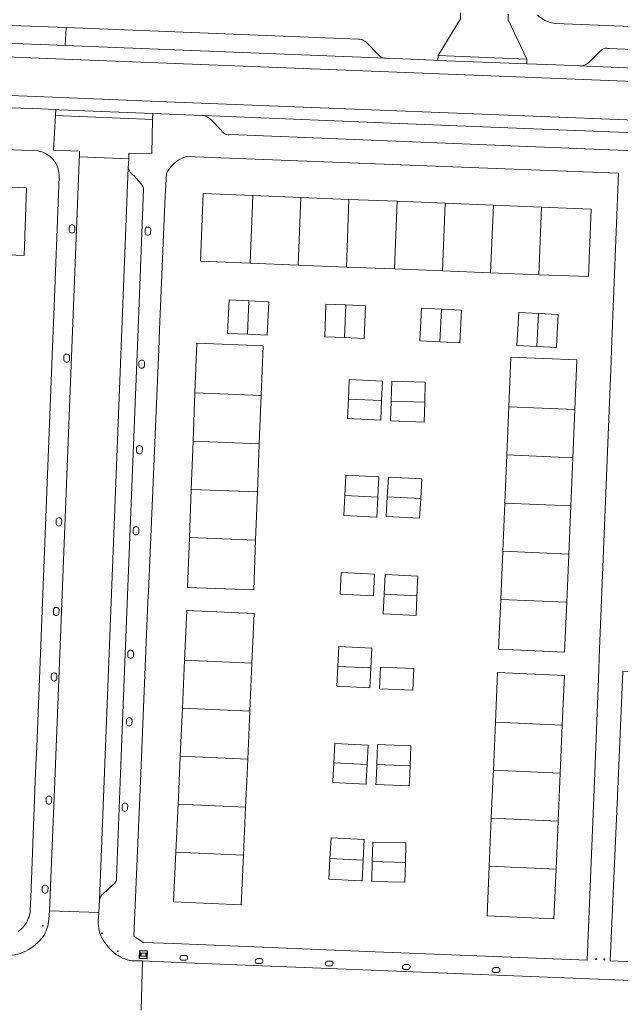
# Model space of a CAD drawing. Header units: metres. Extents: x 89888 to 94270, y 464165 to 468904.
# Tile 231 of 256: x 92244 to 92319, y 467222 to 467345. Entities that reach past the tile are written whole.
import ezdxf

# ---------------------------------------------------------------- set-up
doc = ezdxf.new("R2010")
doc.units = ezdxf.units.M
doc.layers.get('0').update_dxf_attribs({"linetype": 'CONTINUOUS'})
for name, color, linetype, lineweight in [('B_BEBOUWINGSGRENS_0', 251, 'CONTINUOUS', 13), ('B_TUSSENMUUR_0', 251, 'CONTINUOUS', 13), ('Q_PAALTJE_0', 251, 'CONTINUOUS', 13), ('Q_VERKEERSBORD_0', 251, 'CONTINUOUS', 13), ('V_WEGGRENS_0', 251, 'CONTINUOUS', 13)]:
    doc.layers.add(name, color=color, linetype=linetype, lineweight=lineweight)

# ---------------------------------------------------------------- blocks, each defined once
blk = doc.blocks.new('Q_PAAL_STEEN')
for points in [[(-0.5, 0.5), (0.5, 0.5), (0.5, -0.5), (-0.5, -0.5)], [(-0.1, 0.3), (0.1, 0.3), (0.1, -0.3), (-0.1, -0.3)]]:
    blk.add_lwpolyline(points, close=True)
blk.add_lwpolyline([(-0.4, 0.5), (0.4, 0.5, -0.414214), (0.5, 0.4), (0.5, -0.4, -0.414214), (0.4, -0.5), (-0.4, -0.5, -0.414214), (-0.5, -0.4), (-0.5, 0.4), (-0.5, 0.4), (-0.5, 0.4), (-0.5, 0.4), (-0.5, 0.4), (-0.5, 0.5), (-0.5, 0.5), (-0.5, 0.5), (-0.5, 0.5), (-0.5, 0.5), (-0.5, 0.5), (-0.5, 0.5), (-0.5, 0.5), (-0.5, 0.5), (-0.4, 0.5), (-0.4, 0.5), (-0.4, 0.5), (-0.4, 0.5), (-0.4, 0.5)], format="xyb")
blk = doc.blocks.new('Q_PAALTJE')
at = {"color": 251, "true_color": 0x666666, "xscale": 0.1, "yscale": 0.1, "zscale": 0.01}
blk.add_blockref('Q_PAAL_STEEN', (0, 0), dxfattribs=at)
blk = doc.blocks.new('Q_VERKEERSBORD')
for points in [[(-0.5, 0.5), (0.5, 0.5), (0.5, -0.5), (-0.5, -0.5)], [(-0.37, 0.22), (0.36, 0.22), (0.36, -0.21), (-0.37, -0.21)]]:
    blk.add_lwpolyline(points, close=True)
for points in [[(-0.44, 0.46), (0.44, 0.46, -0.414214), (0.46, 0.44), (0.46, -0.44, -0.414214), (0.44, -0.46), (-0.44, -0.46, -0.414214), (-0.46, -0.44), (-0.46, 0.44), (-0.46, 0.44), (-0.46, 0.45), (-0.46, 0.45), (-0.46, 0.45), (-0.46, 0.45), (-0.46, 0.45), (-0.46, 0.45), (-0.46, 0.46), (-0.46, 0.46), (-0.46, 0.46), (-0.45, 0.46), (-0.45, 0.46), (-0.45, 0.46), (-0.45, 0.46), (-0.45, 0.46), (-0.45, 0.46), (-0.44, 0.46), (-0.44, 0.46)], [(-0.29, 0.16), (0.28, 0.16, -0.414214), (0.3, 0.14), (0.3, -0.13, -0.414214), (0.28, -0.16), (-0.29, -0.16, -0.414214), (-0.31, -0.13), (-0.31, 0.14), (-0.31, 0.14), (-0.31, 0.14), (-0.31, 0.14), (-0.31, 0.15), (-0.31, 0.15), (-0.31, 0.15), (-0.3, 0.15), (-0.3, 0.15), (-0.3, 0.15), (-0.3, 0.16), (-0.3, 0.16), (-0.3, 0.16), (-0.3, 0.16), (-0.29, 0.16), (-0.29, 0.16), (-0.29, 0.16), (-0.29, 0.16), (-0.29, 0.16)]]:
    blk.add_lwpolyline(points, format="xyb")

msp = doc.modelspace()

# ---------------------------------------------------------------- linework, layer by layer
at = {"layer": 'B_BEBOUWINGSGRENS_0'}
for p, q in [((92279.06, 467322.63), (92273.08, 467322.87)), ((92285.04, 467322.39), (92279.06, 467322.63)), ((92291.02, 467322.15), (92285.04, 467322.39)), ((92297.01, 467321.91), (92291.02, 467322.15)), ((92302.99, 467321.67), (92297.01, 467321.91)), ((92308.97, 467321.43), (92302.99, 467321.67)), ((92272.75, 467314.45), (92278.73, 467314.21)), ((92278.73, 467314.21), (92284.71, 467313.97)), ((92284.71, 467313.97), (92290.69, 467313.74)), ((92290.69, 467313.74), (92296.67, 467313.5)), ((92296.67, 467313.5), (92302.65, 467313.26)), ((92302.65, 467313.26), (92308.63, 467313.02)), ((92265.88, 467298.3), (92265.65, 467292.3)), ((92273.89, 467291.98), (92274.12, 467297.98)), ((92304.91, 467296.58), (92304.66, 467290.59)), ((92312.87, 467290.24), (92313.12, 467296.24)), ((92265.65, 467292.3), (92265.42, 467286.3)), ((92273.66, 467285.99), (92273.89, 467291.98)), ((92304.66, 467290.59), (92304.41, 467284.6)), ((92312.61, 467284.25), (92312.87, 467290.24)), ((92265.42, 467286.3), (92265.19, 467280.31)), ((92273.43, 467279.99), (92273.66, 467285.99)), ((92304.41, 467284.6), (92304.16, 467278.6)), ((92312.36, 467278.26), (92312.61, 467284.25)), ((92304.16, 467278.6), (92303.91, 467272.61)), ((92312.11, 467272.27), (92312.36, 467278.26)), ((92264.58, 467265.07), (92264.32, 467259.09)), ((92272.72, 467258.72), (92272.98, 467264.7)), ((92264.32, 467259.09), (92264.05, 467253.11)), ((92272.45, 467252.74), (92272.72, 467258.72)), ((92303.24, 467257.34), (92302.99, 467251.36)), ((92311.3, 467251.01), (92311.56, 467256.98)), ((92272.33, 467250), (92272.45, 467252.74)), ((92311.26, 467250), (92311.3, 467251.01)), ((92272.18, 467246.76), (92272.33, 467250)), ((92311.05, 467245.03), (92311.26, 467250)), ((92263.78, 467247.14), (92263.51, 467241.16)), ((92271.91, 467240.78), (92272.18, 467246.76)), ((92302.73, 467245.39), (92302.47, 467239.41)), ((92310.79, 467239.05), (92311.05, 467245.03))]:
    msp.add_line(p, q, dxfattribs=at)
for points in [[(92239.42, 467315.6), (92244.64, 467315.41), (92244.95, 467323.84), (92238.76, 467324.07)], [(92273.08, 467322.87), (92266.9, 467323.11), (92266.57, 467314.7), (92272.75, 467314.45)], [(92308.63, 467313.02), (92314.81, 467312.78), (92315.15, 467321.19), (92308.97, 467321.43)], [(92272.6, 467309.76), (92270.13, 467309.88), (92269.94, 467305.71), (92272.41, 467305.6)], [(92272.41, 467305.6), (92274.88, 467305.48), (92275.07, 467309.65), (92272.6, 467309.76)], [(92284.64, 467309.26), (92282.18, 467309.36), (92282.02, 467305.28), (92284.48, 467305.19)], [(92284.48, 467305.19), (92286.94, 467305.09), (92287.1, 467309.16), (92284.64, 467309.26)], [(92296.54, 467308.73), (92294.05, 467308.86), (92293.83, 467304.79), (92296.32, 467304.66)], [(92296.32, 467304.66), (92298.82, 467304.52), (92299.04, 467308.59), (92296.54, 467308.73)], [(92308.6, 467308.19), (92306.15, 467308.32), (92305.93, 467304.2), (92308.38, 467304.07)], [(92308.38, 467304.07), (92310.83, 467303.94), (92310.84, 467304.12), (92311.05, 467308.06), (92308.6, 467308.19)], [(92266.12, 467304.49), (92265.89, 467298.34), (92265.88, 467298.3)], [(92274.12, 467297.98), (92274.12, 467298.02), (92274.36, 467304.18), (92266.12, 467304.49)], [(92313.12, 467296.24), (92313.38, 467302.43), (92305.17, 467302.77), (92304.91, 467296.58)], [(92289.09, 467297.36), (92289.21, 467299.79), (92285.08, 467299.98), (92284.97, 467297.55)], [(92294.45, 467297.17), (92294.53, 467299.65), (92290.38, 467299.78), (92290.3, 467297.3)], [(92284.97, 467297.55), (92284.85, 467295.13), (92288.98, 467294.93), (92289.09, 467297.36)], [(92290.3, 467297.3), (92290.21, 467294.83), (92294.37, 467294.69), (92294.45, 467297.17)], [(92288.64, 467285.35), (92288.77, 467287.85), (92284.63, 467288.07), (92284.51, 467285.56)], [(92293.96, 467285.16), (92294.1, 467287.61), (92289.94, 467287.84), (92289.8, 467285.39)], [(92284.51, 467285.56), (92284.38, 467283.06), (92288.51, 467282.85), (92288.64, 467285.35)], [(92289.8, 467285.39), (92289.67, 467282.94), (92293.82, 467282.71), (92293.96, 467285.16)], [(92265.19, 467280.31), (92264.95, 467274.11), (92273.19, 467273.79), (92273.43, 467279.99)], [(92288.07, 467273.08), (92288.2, 467275.75), (92284.08, 467275.95), (92283.95, 467273.28), (92288.07, 467273.08)], [(92293.49, 467273.08), (92293.6, 467275.52), (92289.52, 467275.71), (92289.41, 467273.27)], [(92289.41, 467273.27), (92289.29, 467270.82), (92293.38, 467270.63), (92293.49, 467273.08)], [(92303.91, 467272.61), (92303.65, 467266.42), (92311.85, 467266.07), (92312.11, 467272.27)], [(92272.98, 467264.7), (92273.26, 467270.88), (92264.86, 467271.25), (92264.58, 467265.07)], [(92287.75, 467264.09), (92287.87, 467266.56), (92283.77, 467266.76), (92283.65, 467264.29)], [(92283.65, 467264.29), (92283.52, 467261.83), (92287.63, 467261.62), (92287.75, 467264.09)], [(92292.99, 467261.32), (92293.1, 467264.01), (92288.95, 467264.19), (92288.84, 467261.51), (92292.99, 467261.32)], [(92311.56, 467256.98), (92311.82, 467263.16), (92303.51, 467263.52), (92303.24, 467257.34)], [(92287.29, 467252.07), (92287.41, 467254.5), (92283.29, 467254.71), (92283.17, 467252.27)], [(92292.63, 467251.92), (92292.73, 467254.4), (92288.59, 467254.56), (92288.49, 467252.08)], [(92264.05, 467253.11), (92263.91, 467250), (92263.78, 467247.14)], [(92283.17, 467252.27), (92283.05, 467250), (92283.05, 467249.84), (92287.16, 467249.63), (92287.18, 467250), (92287.29, 467252.07)], [(92288.49, 467252.08), (92288.4, 467250), (92288.39, 467249.6), (92292.53, 467249.44), (92292.55, 467250), (92292.63, 467251.92)], [(92302.99, 467251.36), (92302.93, 467250), (92302.73, 467245.39)], [(92286.8, 467240.17), (92286.93, 467242.75), (92282.81, 467242.96), (92282.67, 467240.38)], [(92292.06, 467239.88), (92292.12, 467242.33), (92287.99, 467242.43), (92287.93, 467239.99)], [(92263.51, 467241.16), (92263.24, 467234.98), (92271.64, 467234.6), (92271.91, 467240.78)], [(92282.67, 467240.38), (92282.54, 467237.8), (92286.55, 467237.59), (92286.66, 467237.59), (92286.8, 467240.17)], [(92287.93, 467239.99), (92287.87, 467237.54), (92292, 467237.44), (92292.06, 467239.88)], [(92302.47, 467239.41), (92302.21, 467233.23), (92310.53, 467232.88), (92310.79, 467239.05)]]:
    msp.add_lwpolyline(points, dxfattribs=at)
at = {"layer": 'B_TUSSENMUUR_0'}
for p, q in [((92273.08, 467322.87), (92272.75, 467314.45)), ((92279.06, 467322.63), (92278.73, 467314.21)), ((92284.71, 467313.97), (92285.04, 467322.39)), ((92291.02, 467322.15), (92290.69, 467313.74)), ((92297.01, 467321.91), (92296.67, 467313.5)), ((92302.99, 467321.67), (92302.65, 467313.26)), ((92308.97, 467321.43), (92308.63, 467313.02)), ((92272.6, 467309.76), (92272.41, 467305.6)), ((92284.64, 467309.26), (92284.48, 467305.19)), ((92296.54, 467308.73), (92296.32, 467304.66)), ((92308.6, 467308.19), (92308.38, 467304.07)), ((92265.88, 467298.3), (92274.12, 467297.98)), ((92284.97, 467297.55), (92289.09, 467297.36)), ((92290.3, 467297.3), (92294.45, 467297.17)), ((92304.91, 467296.58), (92313.12, 467296.24)), ((92265.65, 467292.3), (92273.89, 467291.98)), ((92304.66, 467290.59), (92312.87, 467290.24)), ((92273.66, 467285.99), (92265.42, 467286.3)), ((92284.51, 467285.56), (92288.64, 467285.35)), ((92293.96, 467285.16), (92289.8, 467285.39)), ((92312.61, 467284.25), (92304.41, 467284.6)), ((92265.19, 467280.31), (92273.43, 467279.99)), ((92304.16, 467278.6), (92312.36, 467278.26)), ((92289.41, 467273.27), (92293.49, 467273.08)), ((92303.91, 467272.61), (92312.11, 467272.27)), ((92264.58, 467265.07), (92272.98, 467264.7)), ((92283.65, 467264.29), (92287.75, 467264.09)), ((92264.32, 467259.09), (92272.72, 467258.72)), ((92303.24, 467257.34), (92311.56, 467256.98)), ((92264.05, 467253.11), (92272.45, 467252.74)), ((92283.17, 467252.27), (92287.29, 467252.07)), ((92288.49, 467252.08), (92292.63, 467251.92)), ((92302.99, 467251.36), (92311.3, 467251.01)), ((92272.18, 467246.76), (92263.78, 467247.14)), ((92311.05, 467245.03), (92302.73, 467245.39)), ((92263.51, 467241.16), (92271.91, 467240.78)), ((92282.67, 467240.38), (92286.8, 467240.17)), ((92287.93, 467239.99), (92292.06, 467239.88)), ((92302.47, 467239.41), (92310.79, 467239.05))]:
    msp.add_line(p, q, dxfattribs=at)
at = {"layer": 'V_WEGGRENS_0'}
for p, q in [((92304.83, 467344.71), (92304.85, 467345.44)), ((92307.16, 467339.85), (92304.83, 467344.71)), ((92249.74, 467341.54), (92249.88, 467343.76)), ((92249.74, 467341.54), (92239.44, 467341.96)), ((92249.74, 467341.54), (92289.62, 467339.94)), ((92249.62, 467339.84), (92306.89, 467337.6)), ((92296.1, 467339.68), (92296.11, 467340.28)), ((92296.1, 467339.68), (92307.15, 467339.25)), ((92296.11, 467340.28), (92307.16, 467339.85)), ((92307.15, 467339.25), (92307.16, 467339.85)), ((92313.74, 467338.99), (92364.46, 467336.97)), ((92306.89, 467337.6), (92367.43, 467335.23)), ((92248.53, 467332.82), (92248.57, 467333.56)), ((92248.32, 467328.53), (92248.53, 467332.82)), ((92248.53, 467332.82), (92260.61, 467332.32)), ((92260.61, 467332.32), (92260.52, 467328.09)), ((92257.65, 467327.44), (92251.52, 467327.68)), ((92257.65, 467327.44), (92257.6, 467326.3)), ((92257.6, 467326.3), (92254.02, 467235.22)), ((92254.02, 467235.22), (92253.93, 467233.67)), ((92247.82, 467233.88), (92253.93, 467233.67)), ((92259.38, 467227.64), (92259.19, 467221.53)), ((92330.66, 467227.1), (92317.5, 467227.64))]:
    msp.add_line(p, q, dxfattribs=at)
for points in [[(92298.91, 467345.6), (92298.89, 467344.87), (92296.11, 467340.28)], [(92370.14, 467342.68), (92369.93, 467342.52), (92369.7, 467342.39), (92369.47, 467342.27), (92369.23, 467342.17), (92368.98, 467342.1), (92368.72, 467342.04), (92368.46, 467342), (92368.2, 467341.98), (92367.94, 467341.99), (92348.49, 467342.76), (92347.31, 467342.81), (92310.77, 467344.26), (92310.49, 467344.3), (92310.21, 467344.36), (92309.93, 467344.44), (92309.66, 467344.54), (92309.4, 467344.66), (92309.15, 467344.8), (92308.92, 467344.97), (92308.7, 467345.15), (92308.49, 467345.35)], [(92185.7, 467343.43), (92187.51, 467343.15), (92189.33, 467342.89), (92191.15, 467342.66), (92192.97, 467342.44), (92194.79, 467342.25), (92196.62, 467342.09), (92198.45, 467341.94), (92200.28, 467341.82), (92202.11, 467341.73), (92203.94, 467341.66), (92233.04, 467340.48), (92249.62, 467339.84)], [(92239.44, 467341.96), (92239.61, 467341.97), (92239.77, 467341.99), (92239.94, 467342.03), (92240.09, 467342.09), (92240.24, 467342.17), (92240.38, 467342.26), (92240.51, 467342.37), (92241.99, 467343.7), (92242.13, 467343.81), (92242.28, 467343.89), (92242.44, 467343.96), (92242.6, 467344.01), (92242.77, 467344.04), (92242.94, 467344.04), (92243.12, 467344.03), (92249.88, 467343.76)], [(92289.62, 467339.94), (92289.46, 467339.96), (92289.31, 467340), (92289.16, 467340.05), (92289.02, 467340.13), (92288.89, 467340.21), (92288.77, 467340.31), (92288.66, 467340.43), (92287.26, 467341.86), (92287.14, 467341.98), (92287.01, 467342.09), (92286.86, 467342.17), (92286.71, 467342.24), (92286.54, 467342.29), (92286.38, 467342.32), (92286.21, 467342.33), (92249.88, 467343.76)], [(92249.26, 467335.05), (92204.7, 467336.82), (92194.47, 467337.47), (92185.49, 467338.33), (92124.84, 467340.71), (92124.26, 467340.77), (92123.69, 467340.82), (92123.11, 467340.84), (92122.53, 467340.84), (92121.95, 467340.82), (92121.38, 467340.77), (92120.8, 467340.71), (92120.23, 467340.62), (92119.66, 467340.51), (92119.1, 467340.37), (92118.54, 467340.22), (92117.99, 467340.04), (92117.45, 467339.84), (92116.91, 467339.63), (92116.38, 467339.39), (92115.87, 467339.13), (92115.36, 467338.85)], [(92360.93, 467339.35), (92317.38, 467341.14), (92317.24, 467341.18), (92317.1, 467341.2), (92316.95, 467341.19), (92316.81, 467341.16), (92316.67, 467341.11), (92316.54, 467341.04), (92316.43, 467340.95), (92316.32, 467340.85), (92314.85, 467339.4), (92314.71, 467339.29), (92314.57, 467339.2), (92314.41, 467339.12), (92314.25, 467339.07), (92314.08, 467339.02), (92313.91, 467339), (92313.74, 467338.99)], [(92289.62, 467339.94), (92289.69, 467339.94), (92292.71, 467339.82), (92295.55, 467339.7), (92296.1, 467339.68)], [(92307.15, 467339.25), (92310.74, 467339.11), (92313.74, 467338.99)], [(92367.26, 467330.4), (92261.37, 467334.56), (92249.26, 467335.05)], [(92248.57, 467333.56), (92245.73, 467333.68), (92242.74, 467333.78)], [(92248.57, 467333.56), (92248.99, 467333.54), (92260.64, 467333.06)], [(92260.64, 467333.06), (92260.61, 467332.47), (92260.61, 467332.32)], [(92267, 467332.81), (92266.73, 467332.83), (92263.72, 467332.94), (92260.64, 467333.06)], [(92367.2, 467328.83), (92298.44, 467331.55), (92267, 467332.81)], [(92267, 467332.81), (92267.18, 467332.76), (92267.35, 467332.69), (92267.51, 467332.59), (92267.66, 467332.48), (92267.8, 467332.36), (92269.21, 467330.92), (92269.29, 467330.8), (92269.38, 467330.7), (92269.49, 467330.61), (92269.61, 467330.54), (92269.74, 467330.48), (92269.87, 467330.45), (92270.01, 467330.43), (92270.15, 467330.43), (92270.29, 467330.46), (92298.09, 467329.33), (92338.9, 467327.7), (92339.54, 467327.24), (92340.26, 467327.25), (92340.88, 467327.62), (92367.12, 467326.58)], [(92200.96, 467330.28), (92246.34, 467328.41), (92246.59, 467328.36), (92246.83, 467328.29), (92247.07, 467328.2), (92247.3, 467328.1), (92247.52, 467327.97), (92247.73, 467327.83), (92247.93, 467327.67), (92248.11, 467327.5), (92248.28, 467327.31)], [(92251.52, 467327.68), (92251.54, 467328.4), (92248.32, 467328.53)], [(92260.52, 467328.09), (92257.68, 467328.15), (92257.65, 467327.44)], [(92248.28, 467327.31), (92248.43, 467327.11), (92248.57, 467326.89), (92248.69, 467326.67), (92248.79, 467326.44), (92248.87, 467326.2), (92248.93, 467325.95), (92248.98, 467325.7), (92249, 467325.45), (92249, 467325.2), (92248.28, 467306.93), (92248.16, 467304), (92246.21, 467254.28), (92246.12, 467251.96), (92246.04, 467250), (92245.47, 467235.54), (92245.41, 467233.9), (92245.38, 467233.64), (92245.33, 467233.39), (92245.26, 467233.14), (92245.17, 467232.9), (92245.07, 467232.66), (92244.95, 467232.43), (92244.81, 467232.21), (92244.65, 467232), (92244.48, 467231.81), (92244.3, 467231.63), (92244.1, 467231.46), (92243.89, 467231.31)], [(92251.52, 467327.68), (92251.49, 467327.11), (92248.46, 467250), (92247.82, 467233.88)], [(92259.47, 467229.94), (92258.28, 467230.71), (92259.1, 467250), (92260.04, 467272.34), (92260.1, 467273.58), (92261.42, 467304.74), (92261.48, 467306.21), (92262.19, 467322.8), (92262.36, 467325.6), (92262.49, 467325.85), (92262.63, 467326.09), (92262.79, 467326.32), (92262.97, 467326.53), (92263.16, 467326.74), (92263.37, 467326.93), (92263.59, 467327.1), (92263.82, 467327.26), (92264.06, 467327.41), (92264.31, 467327.53), (92264.57, 467327.64), (92264.83, 467327.73)], [(92264.83, 467327.73), (92297.95, 467326.42), (92318.55, 467325.64)], [(92254.02, 467235.22), (92254.05, 467235.35), (92254.09, 467235.49), (92254.15, 467235.62), (92254.23, 467235.74), (92254.32, 467235.85), (92254.42, 467235.95), (92255.77, 467237.2), (92255.87, 467237.29), (92255.96, 467237.39), (92256.03, 467237.5), (92256.08, 467237.62), (92256.12, 467237.74), (92256.14, 467237.87), (92256.14, 467238), (92256.88, 467257.43), (92257.57, 467275.2), (92258.16, 467289.74), (92258.81, 467306.29), (92259.48, 467323.6), (92259.47, 467323.74), (92259.45, 467323.87), (92259.4, 467323.99), (92259.34, 467324.11), (92259.27, 467324.22), (92259.18, 467324.31), (92258.27, 467325.34), (92258.12, 467325.46), (92257.98, 467325.61), (92257.85, 467325.76), (92257.75, 467325.93), (92257.66, 467326.11), (92257.6, 467326.3)], [(92318.55, 467325.64), (92317.68, 467303.76), (92317.62, 467302.25), (92316.16, 467265.37), (92316.1, 467263.83), (92315.55, 467250), (92314.67, 467227.73)], [(92250.94, 467318.46), (92250.96, 467318.96), (92250.93, 467319.04), (92250.87, 467319.11), (92250.8, 467319.17), (92250.71, 467319.21), (92250.62, 467319.22), (92250.53, 467319.22), (92250.44, 467319.18), (92250.36, 467319.13), (92250.3, 467319.06), (92250.26, 467318.98), (92250.26, 467318.46), (92250.29, 467318.38), (92250.35, 467318.31), (92250.42, 467318.25), (92250.51, 467318.22), (92250.6, 467318.21), (92250.69, 467318.22), (92250.77, 467318.25), (92250.85, 467318.31), (92250.9, 467318.38), (92250.94, 467318.46)], [(92260.37, 467318.18), (92260.4, 467318.68), (92260.36, 467318.76), (92260.3, 467318.84), (92260.23, 467318.9), (92260.14, 467318.93), (92260.05, 467318.95), (92259.96, 467318.94), (92259.87, 467318.91), (92259.79, 467318.85), (92259.73, 467318.78), (92259.69, 467318.7), (92259.69, 467318.18), (92259.72, 467318.1), (92259.78, 467318.03), (92259.85, 467317.97), (92259.94, 467317.94), (92260.03, 467317.93), (92260.12, 467317.94), (92260.2, 467317.97), (92260.28, 467318.03), (92260.34, 467318.1), (92260.37, 467318.18)], [(92250.28, 467302.39), (92250.3, 467302.88), (92250.27, 467302.97), (92250.21, 467303.04), (92250.13, 467303.1), (92250.05, 467303.14), (92249.96, 467303.15), (92249.86, 467303.15), (92249.77, 467303.11), (92249.7, 467303.06), (92249.64, 467302.99), (92249.59, 467302.91), (92249.59, 467302.39), (92249.63, 467302.31), (92249.69, 467302.24), (92249.76, 467302.18), (92249.85, 467302.15), (92249.94, 467302.14), (92250.03, 467302.15), (92250.11, 467302.18), (92250.18, 467302.24), (92250.24, 467302.31), (92250.28, 467302.39)], [(92259.6, 467301.64), (92259.62, 467302.13), (92259.59, 467302.22), (92259.53, 467302.29), (92259.46, 467302.35), (92259.37, 467302.38), (92259.28, 467302.4), (92259.19, 467302.39), (92259.1, 467302.36), (92259.02, 467302.3), (92258.96, 467302.23), (92258.92, 467302.15), (92258.92, 467301.64), (92258.95, 467301.55), (92259.01, 467301.48), (92259.08, 467301.43), (92259.17, 467301.39), (92259.26, 467301.38), (92259.35, 467301.39), (92259.43, 467301.43), (92259.51, 467301.48), (92259.56, 467301.55), (92259.6, 467301.64)], [(92259.32, 467290.99), (92259.35, 467291.48), (92259.31, 467291.57), (92259.25, 467291.64), (92259.18, 467291.7), (92259.09, 467291.74), (92259, 467291.75), (92258.91, 467291.74), (92258.82, 467291.71), (92258.74, 467291.66), (92258.68, 467291.59), (92258.64, 467291.51), (92258.64, 467290.99), (92258.68, 467290.91), (92258.73, 467290.83), (92258.81, 467290.78), (92258.89, 467290.74), (92258.98, 467290.73), (92259.07, 467290.74), (92259.16, 467290.78), (92259.23, 467290.83), (92259.29, 467290.91), (92259.32, 467290.99)], [(92249.31, 467282.01), (92249.33, 467282.5), (92249.29, 467282.59), (92249.24, 467282.66), (92249.16, 467282.72), (92249.08, 467282.75), (92248.99, 467282.77), (92248.89, 467282.76), (92248.8, 467282.73), (92248.73, 467282.67), (92248.67, 467282.6), (92248.62, 467282.52), (92248.62, 467282.01), (92248.66, 467281.92), (92248.72, 467281.85), (92248.79, 467281.8), (92248.88, 467281.76), (92248.97, 467281.75), (92249.06, 467281.76), (92249.14, 467281.8), (92249.21, 467281.85), (92249.27, 467281.92), (92249.31, 467282.01)], [(92258.89, 467280.9), (92258.92, 467281.39), (92258.88, 467281.47), (92258.82, 467281.55), (92258.75, 467281.61), (92258.66, 467281.64), (92258.57, 467281.66), (92258.48, 467281.65), (92258.39, 467281.62), (92258.31, 467281.57), (92258.25, 467281.5), (92258.21, 467281.41), (92258.21, 467280.9), (92258.24, 467280.81), (92258.3, 467280.74), (92258.38, 467280.69), (92258.46, 467280.65), (92258.55, 467280.64), (92258.64, 467280.65), (92258.73, 467280.69), (92258.8, 467280.74), (92258.85, 467280.81), (92258.89, 467280.9)], [(92248.97, 467270.86), (92248.99, 467271.36), (92248.96, 467271.44), (92248.9, 467271.52), (92248.82, 467271.58), (92248.74, 467271.61), (92248.65, 467271.63), (92248.55, 467271.62), (92248.47, 467271.59), (92248.39, 467271.53), (92248.33, 467271.47), (92248.28, 467271.38), (92248.28, 467270.86), (92248.32, 467270.78), (92248.38, 467270.71), (92248.45, 467270.66), (92248.54, 467270.62), (92248.63, 467270.61), (92248.72, 467270.62), (92248.8, 467270.66), (92248.88, 467270.71), (92248.93, 467270.78), (92248.97, 467270.86)], [(92258.23, 467265.53), (92258.25, 467266.03), (92258.22, 467266.11), (92258.16, 467266.19), (92258.09, 467266.24), (92258, 467266.28), (92257.91, 467266.3), (92257.81, 467266.29), (92257.73, 467266.26), (92257.65, 467266.2), (92257.59, 467266.13), (92257.54, 467266.05), (92257.54, 467265.53), (92257.58, 467265.45), (92257.64, 467265.38), (92257.71, 467265.33), (92257.8, 467265.29), (92257.89, 467265.28), (92257.98, 467265.29), (92258.06, 467265.33), (92258.14, 467265.38), (92258.19, 467265.45), (92258.23, 467265.53)], [(92248.71, 467262.71), (92248.73, 467263.21), (92248.69, 467263.29), (92248.64, 467263.37), (92248.56, 467263.42), (92248.48, 467263.46), (92248.38, 467263.48), (92248.29, 467263.47), (92248.2, 467263.44), (92248.13, 467263.38), (92248.07, 467263.31), (92248.02, 467263.23), (92248.02, 467262.71), (92248.06, 467262.63), (92248.12, 467262.56), (92248.19, 467262.51), (92248.27, 467262.47), (92248.37, 467262.46), (92248.46, 467262.47), (92248.54, 467262.51), (92248.61, 467262.56), (92248.67, 467262.63), (92248.71, 467262.71)], [(92317.5, 467227.64), (92318.52, 467250), (92319.07, 467263.64), (92327.83, 467263.32)], [(92258.04, 467257.12), (92258.07, 467257.61), (92258.03, 467257.7), (92257.97, 467257.77), (92257.9, 467257.83), (92257.82, 467257.87), (92257.72, 467257.88), (92257.63, 467257.88), (92257.54, 467257.84), (92257.46, 467257.79), (92257.4, 467257.72), (92257.36, 467257.64), (92257.36, 467257.12), (92257.4, 467257.04), (92257.45, 467256.97), (92257.53, 467256.91), (92257.61, 467256.88), (92257.7, 467256.87), (92257.79, 467256.88), (92257.88, 467256.91), (92257.95, 467256.97), (92258.01, 467257.04), (92258.04, 467257.12)], [(92248.06, 467247.38), (92248.08, 467247.88), (92248.05, 467247.96), (92247.99, 467248.04), (92247.92, 467248.09), (92247.83, 467248.13), (92247.74, 467248.15), (92247.65, 467248.14), (92247.56, 467248.1), (92247.48, 467248.05), (92247.42, 467247.98), (92247.38, 467247.9), (92247.38, 467247.38), (92247.41, 467247.3), (92247.47, 467247.23), (92247.54, 467247.17), (92247.63, 467247.14), (92247.72, 467247.13), (92247.81, 467247.14), (92247.89, 467247.17), (92247.97, 467247.23), (92248.02, 467247.3), (92248.06, 467247.38)], [(92257.51, 467246.51), (92257.53, 467247), (92257.49, 467247.08), (92257.43, 467247.16), (92257.36, 467247.22), (92257.27, 467247.25), (92257.18, 467247.27), (92257.09, 467247.26), (92257, 467247.23), (92256.93, 467247.17), (92256.86, 467247.1), (92256.82, 467247.02), (92256.82, 467246.51), (92256.86, 467246.42), (92256.91, 467246.35), (92256.99, 467246.3), (92257.07, 467246.26), (92257.16, 467246.25), (92257.25, 467246.26), (92257.34, 467246.3), (92257.41, 467246.35), (92257.47, 467246.42), (92257.51, 467246.51)], [(92247.6, 467236.3), (92247.62, 467236.8), (92247.59, 467236.88), (92247.53, 467236.96), (92247.45, 467237.02), (92247.37, 467237.05), (92247.28, 467237.07), (92247.18, 467237.06), (92247.09, 467237.03), (92247.02, 467236.97), (92246.96, 467236.9), (92246.91, 467236.82), (92246.91, 467236.3), (92246.95, 467236.22), (92247.01, 467236.15), (92247.08, 467236.1), (92247.16, 467236.06), (92247.26, 467236.05), (92247.35, 467236.06), (92247.43, 467236.1), (92247.5, 467236.15), (92247.56, 467236.22), (92247.6, 467236.3)], [(92246.78, 467230.38), (92246.96, 467230.62), (92247.12, 467230.86), (92247.26, 467231.12), (92247.39, 467231.39), (92247.49, 467231.67), (92247.58, 467231.95), (92247.64, 467232.24), (92247.68, 467232.53), (92247.7, 467232.82), (92247.82, 467233.88)], [(92253.93, 467233.67), (92253.86, 467232.62), (92253.86, 467232.3), (92253.88, 467231.99), (92253.92, 467231.68), (92253.99, 467231.38), (92254.08, 467231.07), (92254.19, 467230.78), (92254.32, 467230.5), (92254.48, 467230.22), (92254.65, 467229.96)], [(92241.2, 467228.35), (92241.61, 467228.34), (92242.05, 467228.32), (92242.41, 467228.31), (92242.77, 467228.32), (92243.13, 467228.35), (92243.49, 467228.4), (92243.84, 467228.48), (92244.18, 467228.58), (92244.52, 467228.71), (92244.85, 467228.85), (92245.17, 467229.02), (92245.47, 467229.21), (92245.77, 467229.42), (92246.04, 467229.65), (92246.31, 467229.89), (92246.41, 467229.98), (92246.51, 467230.08), (92246.6, 467230.18), (92246.7, 467230.28), (92246.78, 467230.38)], [(92254.65, 467229.96), (92254.71, 467229.89), (92254.76, 467229.81), (92254.82, 467229.74), (92254.89, 467229.67), (92254.95, 467229.6), (92255.14, 467229.34), (92255.34, 467229.1), (92255.57, 467228.88), (92255.8, 467228.67), (92256.05, 467228.47), (92256.32, 467228.3), (92256.59, 467228.14), (92256.88, 467228), (92257.17, 467227.89), (92257.47, 467227.79), (92257.78, 467227.71), (92258.09, 467227.66), (92258.41, 467227.63), (92259.38, 467227.64)], [(92314.67, 467227.73), (92287.26, 467228.83), (92286.26, 467228.87), (92263.23, 467229.8), (92259.47, 467229.94)], [(92264.23, 467227.73), (92264.7, 467227.72), (92264.77, 467227.74), (92264.85, 467227.78), (92264.91, 467227.83), (92264.95, 467227.9), (92264.98, 467227.97), (92264.98, 467228.05), (92264.97, 467228.13), (92264.93, 467228.2), (92264.88, 467228.26), (92264.82, 467228.31), (92264.74, 467228.33), (92264.3, 467228.33), (92264.22, 467228.31), (92264.15, 467228.27), (92264.09, 467228.21), (92264.05, 467228.14), (92264.03, 467228.06), (92264.03, 467227.98), (92264.05, 467227.9), (92264.1, 467227.83), (92264.15, 467227.77), (92264.23, 467227.73)], [(92273.58, 467227.32), (92274.05, 467227.31), (92274.13, 467227.33), (92274.2, 467227.36), (92274.26, 467227.41), (92274.3, 467227.48), (92274.33, 467227.55), (92274.34, 467227.63), (92274.32, 467227.71), (92274.29, 467227.78), (92274.24, 467227.84), (92274.17, 467227.89), (92274.1, 467227.92), (92273.65, 467227.92), (92273.57, 467227.9), (92273.5, 467227.85), (92273.44, 467227.8), (92273.4, 467227.72), (92273.38, 467227.65), (92273.38, 467227.56), (92273.4, 467227.48), (92273.45, 467227.41), (92273.51, 467227.36), (92273.58, 467227.32)], [(92259.38, 467227.64), (92263.81, 467227.46), (92325.38, 467224.99)], [(92282.3, 467227.02), (92282.77, 467227.02), (92282.85, 467227.03), (92282.92, 467227.07), (92282.98, 467227.12), (92283.02, 467227.19), (92283.05, 467227.26), (92283.06, 467227.34), (92283.04, 467227.42), (92283.01, 467227.49), (92282.96, 467227.55), (92282.89, 467227.6), (92282.82, 467227.62), (92282.37, 467227.62), (92282.29, 467227.6), (92282.22, 467227.56), (92282.16, 467227.5), (92282.12, 467227.43), (92282.1, 467227.35), (92282.1, 467227.27), (92282.13, 467227.19), (92282.17, 467227.12), (92282.23, 467227.06), (92282.3, 467227.02)], [(92291.88, 467226.59), (92292.35, 467226.59), (92292.43, 467226.6), (92292.5, 467226.64), (92292.56, 467226.69), (92292.61, 467226.76), (92292.63, 467226.83), (92292.64, 467226.91), (92292.63, 467226.99), (92292.59, 467227.06), (92292.54, 467227.12), (92292.48, 467227.17), (92292.4, 467227.19), (92291.96, 467227.19), (92291.88, 467227.17), (92291.8, 467227.13), (92291.75, 467227.07), (92291.71, 467227), (92291.69, 467226.92), (92291.69, 467226.84), (92291.71, 467226.76), (92291.75, 467226.69), (92291.81, 467226.63), (92291.88, 467226.59)], [(92303.06, 467226.21), (92303.53, 467226.2), (92303.6, 467226.22), (92303.68, 467226.25), (92303.74, 467226.3), (92303.78, 467226.37), (92303.8, 467226.45), (92303.81, 467226.52), (92303.8, 467226.6), (92303.76, 467226.67), (92303.71, 467226.73), (92303.65, 467226.78), (92303.57, 467226.81), (92303.13, 467226.81), (92303.05, 467226.79), (92302.98, 467226.74), (92302.92, 467226.69), (92302.88, 467226.61), (92302.86, 467226.53), (92302.86, 467226.45), (92302.88, 467226.37), (92302.92, 467226.3), (92302.98, 467226.25), (92303.06, 467226.21)]]:
    msp.add_lwpolyline(points, dxfattribs=at)

# ---------------------------------------------------------------- block references
at = {"layer": 'Q_PAALTJE_0'}
for p, rotation in [((92246.97, 467232.02), 73), ((92254.31, 467231.07), 111), ((92256.29, 467228.83), 142), ((92315.76, 467227.88), 178), ((92316.79, 467227.83), 178)]:
    msp.add_blockref('Q_PAALTJE', p, dxfattribs=dict(at, rotation=rotation))
at = {"layer": 'Q_VERKEERSBORD_0', "rotation": 178}
msp.add_blockref('Q_VERKEERSBORD', (92259.48, 467228.42), dxfattribs=at)

doc.saveas('drawing.dxf')
